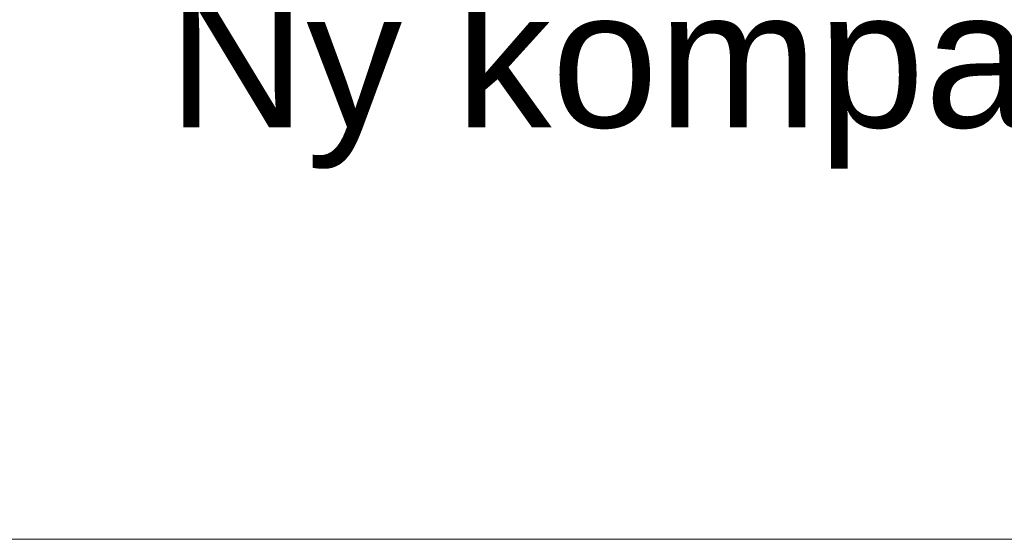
# Model space of a CAD drawing. Header units: millimetres. Extents: x -8544 to 51179, y -2070 to 23603.
# Tile 13 of 190: x -4376 to -3659, y 7352 to 7730. Entities that reach past the tile are written whole.
import ezdxf

# ---------------------------------------------------------------- set-up
doc = ezdxf.new("R2010")
doc.units = ezdxf.units.MM
doc.header["$LTSCALE"] = 0.5
doc.header["$MEASUREMENT"] = 0
doc.linetypes.add('PLINE', pattern=[0])
doc.layers.add('262- Taktekking(Nye konstruksjoner)', color=7, linetype='Continuous', lineweight=0)
doc.layers.add('832- Tekst bygning(Nye konstruksjoner)', color=7, linetype='Continuous')
doc.styles.add('GENERATED_STYLE_3', font='arial.ttf')
doc.dimstyles.new('GENERATED_STYLE__2', dxfattribs={"dimtxt": 0.18, "dimasz": 182.4, "dimexe": 0.18, "dimexo": 0.0625, "dimgap": 0, "dimtad": 0, "dimtih": 1, "dimtoh": 1, "dimdec": 4, "dimzin": 0, "dimdsep": 46, "dimcen": 0.09, "dimadec": 0, "dimazin": 0, "dimtfac": 1, "dimtdec": 4, "dimtmove": 0, "dimatfit": 3, "dimldrblk": 'ARROWHEAD_5', "dimfxl": 1, "dimtolj": 1, "dimtzin": 0, "dimarcsym": 0})

# ---------------------------------------------------------------- blocks, each defined once
blk = doc.blocks.new('ARROWHEAD_5')
at = {"linetype": 'Continuous'}
blk.add_hatch(color=256, dxfattribs=at).paths.add_polyline_path([(-1, 0.2679), (0, 0), (-1, -0.2679)])
blk.add_line((0, 0), (-1, 0), dxfattribs=at)

msp = doc.modelspace()

# ---------------------------------------------------------------- linework, layer by layer
at = {"layer": '262- Taktekking(Nye konstruksjoner)', "linetype": 'PLINE'}
msp.add_line((-2583.07, 7351.88), (-4483.07, 7351.88), dxfattribs=at)

# ---------------------------------------------------------------- texts
at = {"layer": '832- Tekst bygning(Nye konstruksjoner)', "linetype": 'Continuous', "insert": (-4268.39, 7621.73), "char_height": 100, "attachment_point": 7, "style": 'GENERATED_STYLE_3'}
msp.add_mtext('\\A1;{\\pql;\\fArial|b0|i0|c0|p0;\\W1.000000;Ny \\fArial|b0|i0|c0|p0;\\W1.000000;kompakttak}', dxfattribs=at)

# ---------------------------------------------------------------- leaders
at = {"layer": '832- Tekst bygning(Nye konstruksjoner)', "linetype": 'PLINE', "annotation_type": 0, "has_hookline": 1, "hookline_direction": 1, "text_width": 912}
msp.add_leader([(-3039.52, 7259.65), (-3080.95, 7621.73), (-3361.43, 7576.31)], dimstyle='GENERATED_STYLE__2', dxfattribs=at)

doc.saveas('drawing.dxf')
